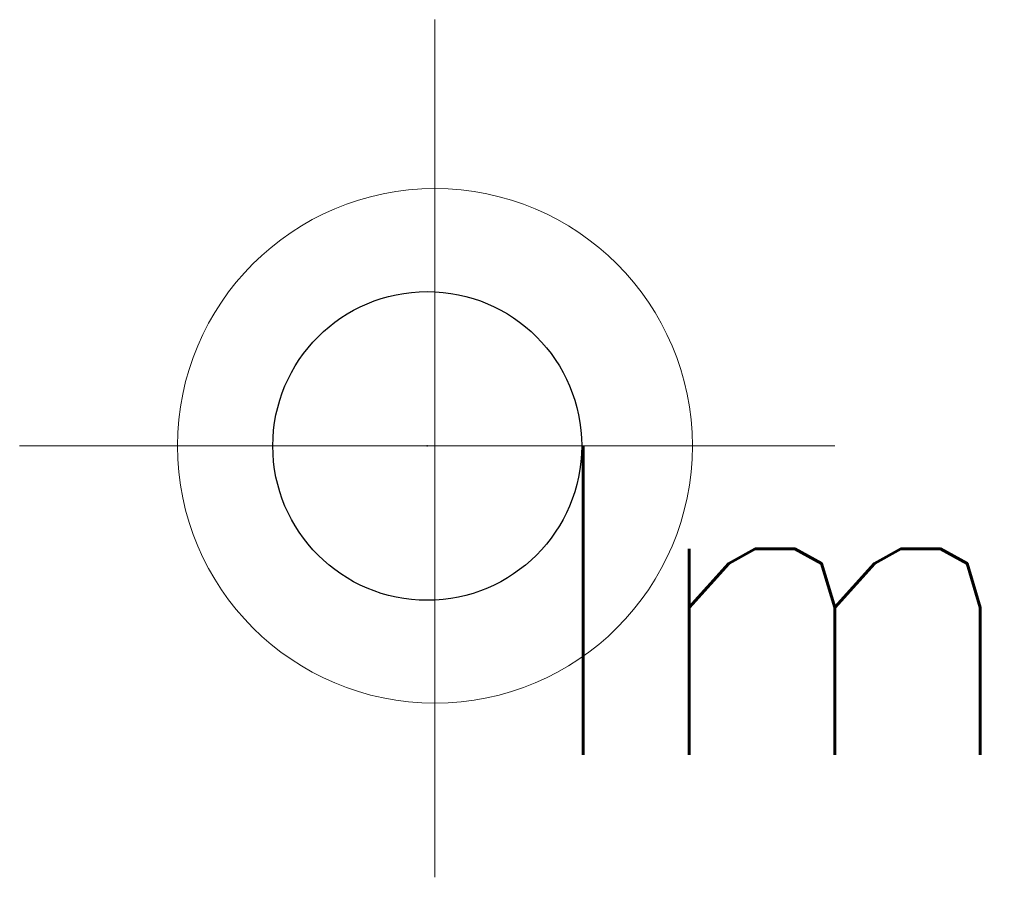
# Model space of a CAD drawing. Header units: metres. Extents: x 252743 to 254903, y 592696 to 593766.
# Tile 50 of 174: x 253673.47 to 253675.76, y 593105.31 to 593107.31. Entities that reach past the tile are written whole.
import ezdxf
from ezdxf.enums import TextEntityAlignment as Align

# ---------------------------------------------------------------- set-up
doc = ezdxf.new("R2010")
doc.units = ezdxf.units.M
doc.layers.add('B-IN-LICHTMAST', color=7, linetype='Continuous')
doc.layers.add('N-WE-IE-MEUBILAIR_WEGMEUBILAIR-S', color=7, linetype='Continuous', lineweight=18)
doc.layers.get('0').freeze()
doc.styles.get("Standard").update_dxf_attribs({"font": 'simplex.shx'})

# ---------------------------------------------------------------- blocks, each defined once
blk = doc.blocks.new('SIE-WEG_LICHTMAST-SO')
at = {"color": 0}
for p, q in [((0, 0), (0, 0.497)), ((-0.484, 0), (0.466, 0)), ((0, 0), (0, -0.503))]:
    blk.add_line(p, q, dxfattribs=at)
blk.add_circle((0, 0), 0.3, dxfattribs=at)
blk = doc.blocks.new('B_LICHTMAST')
blk.add_circle((0, 0), 0.9)
blk.add_point((0, 0))
blk.add_text('lm', height=1.8).set_placement((0.6, 0), align=Align.TOP_LEFT)

msp = doc.modelspace()

# ---------------------------------------------------------------- block references
at = {"layer": 'B-IN-LICHTMAST', "xscale": 0.4, "yscale": 0.4, "zscale": 0.4}
msp.add_blockref('B_LICHTMAST', (253674.4189, 593106.313, -0.4937), dxfattribs=at)
at = {"layer": 'N-WE-IE-MEUBILAIR_WEGMEUBILAIR-S', "xscale": 2, "yscale": 2, "zscale": 2}
msp.add_blockref('SIE-WEG_LICHTMAST-SO', (253674.4368, 593106.3131, -0.4937), dxfattribs=at)

doc.saveas('drawing.dxf')
